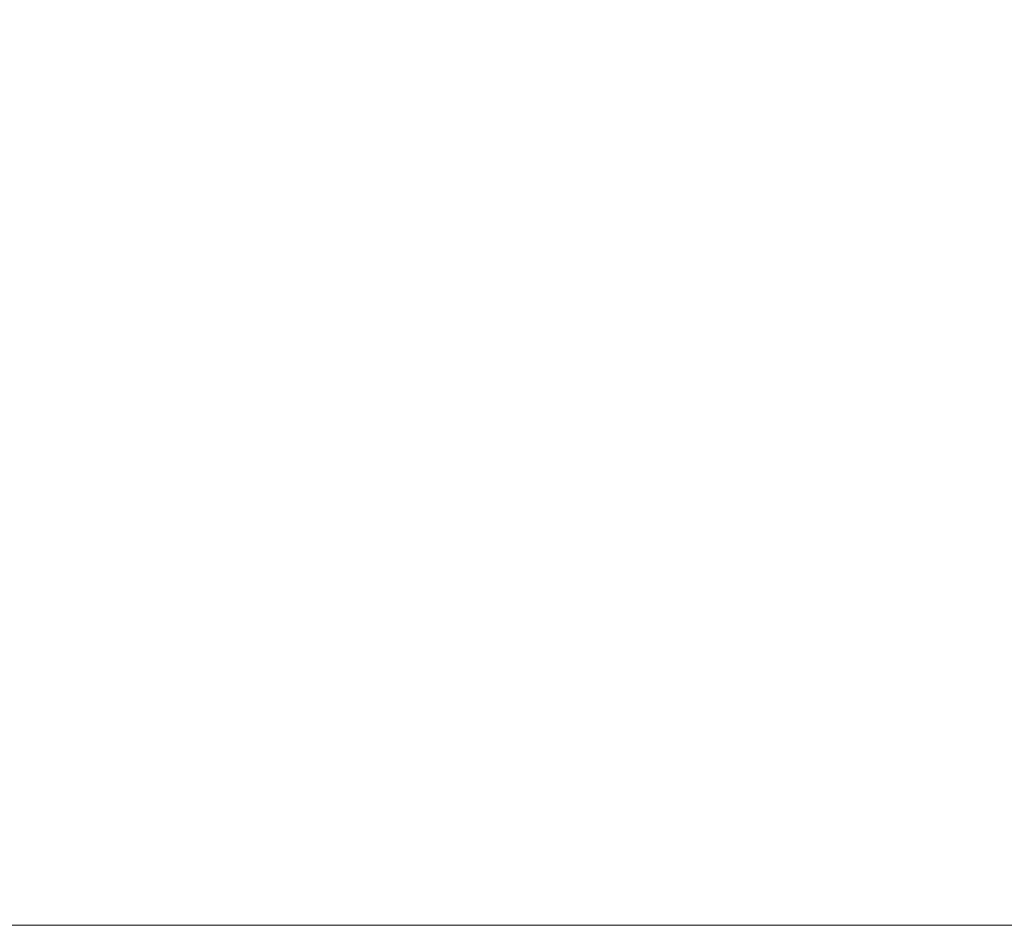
# Model space of a CAD drawing. Header units: millimetres. Extents: x -276 to 275, y -103 to 102.
# Tile 143 of 256: x -3.8664 to -3.8213, y -36.9815 to -36.9401. Entities that reach past the tile are written whole.
import ezdxf

# ---------------------------------------------------------------- set-up
doc = ezdxf.new("R2010")
doc.units = ezdxf.units.MM
doc.layers.add('G-IMPT', color=8, linetype='Continuous')

# ---------------------------------------------------------------- blocks, each defined once
blk = doc.blocks.new('QA3080_dwg-15779-View 1')
at = {"layer": 'G-IMPT', "lineweight": 9}
mesh = blk.add_polyface(dxfattribs=at)
corners = [(18.426279, -31.915253, -9.3), (18.576279, -32.17506, -9.3), (18.726279, -32.434868, -9.3), (18.876279, -32.694675, -9.3), (19.026279, -32.954484, -9.3), (12.05128, -36.9815, -4.65), (12.05128, -36.9815, 4.65), (19.026279, -32.954484, 9.3), (18.876279, -32.694675, 9.3), (18.726279, -32.434868, 9.3), (18.576279, -32.17506, 9.3), (18.426279, -31.915253, 9.3), (11.451279, -35.942269, 4.65), (11.451279, -35.942269, -4.65)]
mesh.append_faces([[corners[k] for k in face] for face in [(3, 5, 2), (2, 13, 1)]], dxfattribs={"vtx0": -1, "vtx1": -1})
mesh.append_faces([[corners[k] for k in face] for face in [(13, 2, 5), (12, 6, 9)]], dxfattribs={"vtx0": -1, "vtx1": -1, "vtx2": -1})
mesh.append_faces([[corners[k] for k in face] for face in [(6, 8, 9)]], dxfattribs={"vtx0": -1, "vtx2": -1})
mesh.append_faces([[corners[k] for k in face] for face in [(0, 1, 13), (11, 12, 10)]], dxfattribs={"vtx1": -1})
mesh.append_faces([[corners[k] for k in face] for face in [(9, 10, 12)]], dxfattribs={"vtx1": -1, "vtx2": -1})
mesh.append_faces([[corners[k] for k in face] for face in [(12, 13, 5, 6)]], dxfattribs={"vtx1": -1, "vtx3": -1})
mesh.append_faces([[corners[k] for k in face] for face in [(3, 4, 5), (6, 7, 8)]], dxfattribs={"vtx2": -1})

msp = doc.modelspace()

# ---------------------------------------------------------------- block references
at = {"layer": 'G-IMPT', "lineweight": 9, "extrusion": (-1, 0, 0), "rotation": 90}
msp.add_blockref('QA3080_dwg-15779-View 1', (0, 89.670823, 0.026083), dxfattribs=at)

doc.saveas('drawing.dxf')
